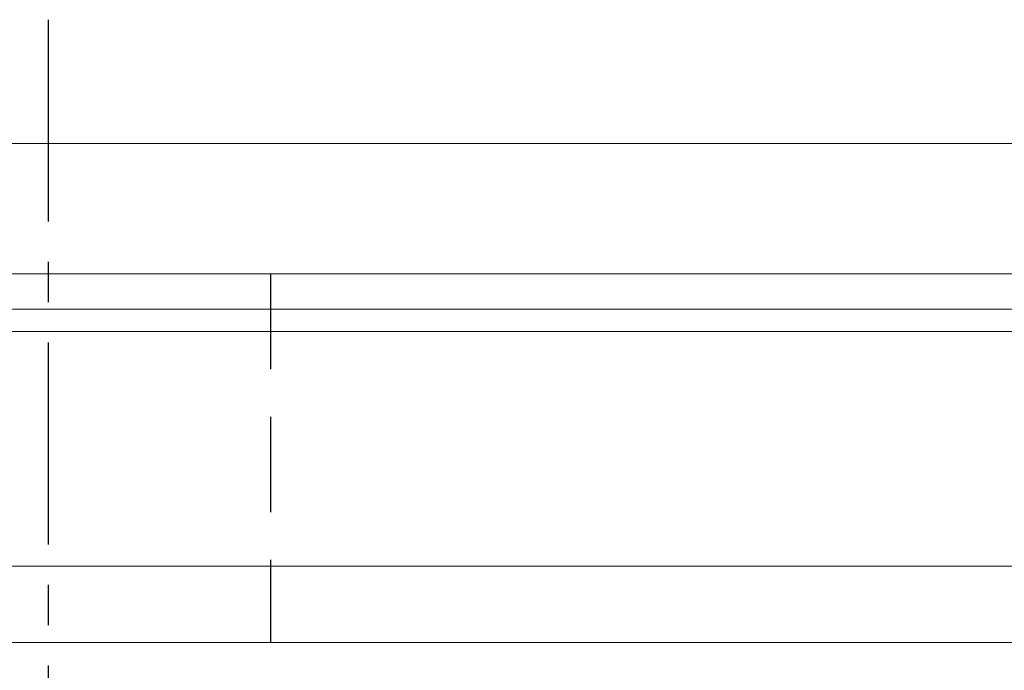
# Model space of a CAD drawing. Header units: millimetres. Extents: x 10 to 313, y 334 to 446.
# Tile 5 of 56: x 199 to 214, y 352 to 362. Entities that reach past the tile are written whole.
import ezdxf

# ---------------------------------------------------------------- set-up
doc = ezdxf.new("R2010")
doc.units = ezdxf.units.MM
doc.linetypes.add('CENTER', pattern=[10.16, 6.35, -1.27, 1.27, -1.27])
doc.linetypes.add('DASHED', pattern=[0.75, 0.5, -0.25])
for name, color, linetype in [('CL', 1, 'CENTER'), ('HID', 2, 'DASHED'), ('OUT', 3, 'Continuous')]:
    doc.layers.add(name, color=color, linetype=linetype)

msp = doc.modelspace()

# ---------------------------------------------------------------- linework, layer by layer
at = {"layer": 'CL', "color": 0, "ltscale": 0.5}
msp.add_line((199.196, 362.342), (199.196, 348.542), dxfattribs=at)
at = {"layer": 'HID', "color": 0, "ltscale": 3}
msp.add_line((202.696, 358.342), (202.696, 352.542), dxfattribs=at)
at = {"layer": 'OUT', "color": 0, "linetype": 'Continuous', "lineweight": 15}
for p, q in [((273.196, 360.392), (185.196, 360.392)), ((273.196, 358.342), (185.196, 358.342)), ((313.432, 357.788), (157.124, 357.788)), ((285.196, 357.434), (157.069, 357.434)), ((313.432, 353.742), (155.947, 353.742)), ((285.196, 352.542), (119.196, 352.542))]:
    msp.add_line(p, q, dxfattribs=at)

doc.saveas('drawing.dxf')
